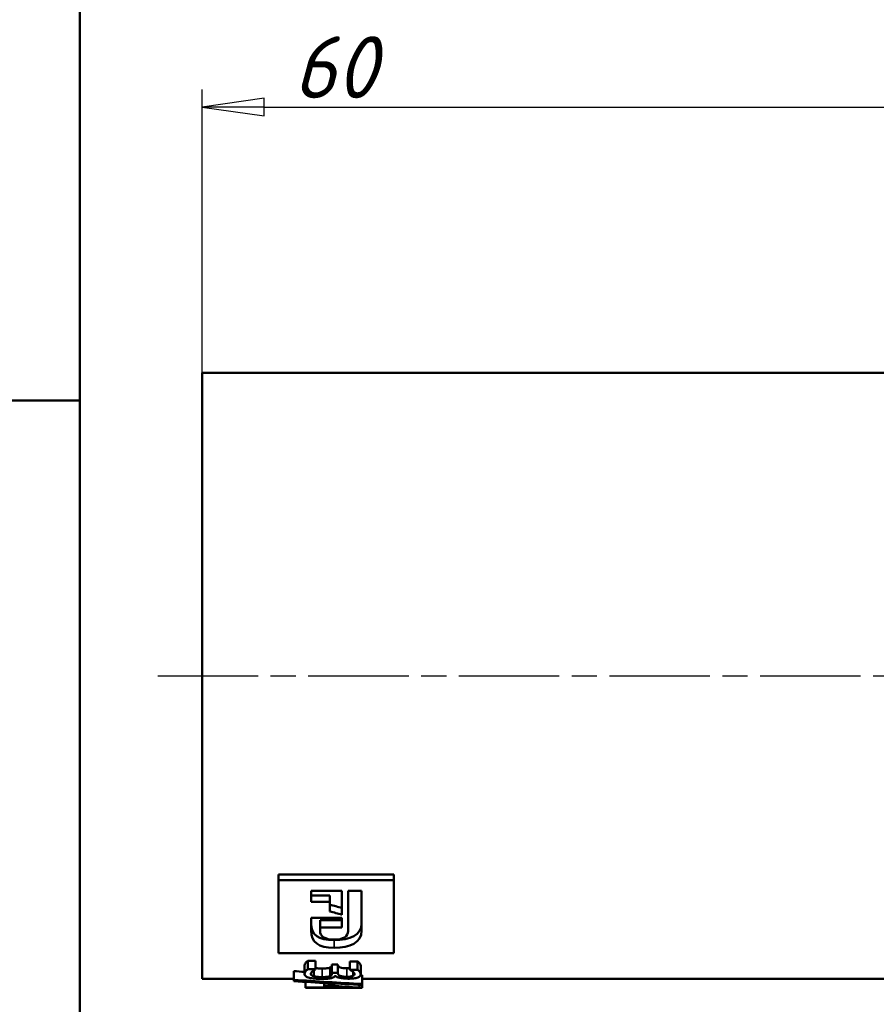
# Model space of a CAD drawing. Header units: millimetres. Extents: x -134 to 755, y -69 to 356.
# Tile 4 of 20: x 17 to 65, y 116 to 171. Entities that reach past the tile are written whole.
import ezdxf
from ezdxf.enums import TextEntityAlignment as Align

# ---------------------------------------------------------------- set-up
doc = ezdxf.new("R2010")
doc.units = ezdxf.units.MM
doc.linetypes.add('CHAIN', pattern=[0.7087, 0.4724, -0.0591, 0.1181, -0.0591])
for name, color, linetype, lineweight in [('Видимые тонкие (ГОСТ)', 7, 'Continuous', 35), ('Видимый контур (ГОСТ)', 7, 'Continuous', 50), ('Кромка (ГОСТ)', 7, 'Continuous', 50), ('Обозначение (ГОСТ)', 7, 'Continuous', 25), ('Осевая линия (ГОСТ)', 7, 'Continuous', 25), ('Размер (ГОСТ)', 7, 'Continuous', 25), ('Эскизная геометрия (ГОСТ)', 7, 'Continuous', 50)]:
    doc.layers.add(name, color=color, linetype=linetype, lineweight=lineweight)
doc.styles.get("Standard").update_dxf_attribs({"font": 'GOST Common Italic.ttf'})
doc.styles.add('Обычный текст (ГОСТ)', font='GOST Common Italic.ttf')
doc.dimstyles.new('Обычный (ГОСТ)', dxfattribs={"dimtxt": 3.5, "dimasz": 3.5, "dimexe": 1, "dimexo": 0, "dimgap": 0.5, "dimtad": 1, "dimrnd": 1e-08, "dimtxsty": 'Обычный текст (ГОСТ)', "dimblk": 'Filled-1', "dimcen": 0.09, "dimdle": 15, "dimclrd": 256, "dimclre": 256, "dimclrt": 256, "dimazin": 2, "dimtfac": 0.714286, "dimtdec": 3, "dimtmove": 0, "dimatfit": 3, "dimfxl": 1, "dimtolj": 1, "dimlwd": 25, "dimlwe": 25, "dimarcsym": 0})

# ---------------------------------------------------------------- blocks, each defined once
blk = doc.blocks.new('ГОСТ - Доп. графы 1')
at = {"layer": 'Эскизная геометрия (ГОСТ)'}
blk.add_line((-12, 145), (0, 145), dxfattribs=at)
at = {"layer": 'Обозначение (ГОСТ)', "lineweight": 30, "width": 0.8, "flags": 17}
for tag, p in [('Подп._и_дата_2', (-3.532, 127.511)), ('Инв._номер_дубликата', (-3.406, 97.466)), ('Взамен_инв._номера', (-3.46, 72.529)), ('Подп._и_дата_1', (-3.422, 42.352)), ('ИНВЕНТАРНЫЙ_НОМЕР', (-3.329, 12.683))]:
    blk.add_attdef(tag, text='', height=3.17, rotation=90, dxfattribs=at).set_placement(p, align=Align.MIDDLE_CENTER)
blk = doc.blocks.new('Рамки ГОСТ_ граница 297x210')
at = {"layer": 'Кромка (ГОСТ)'}
blk.add_line((20, 292), (20, 5), dxfattribs=at)
blk = doc.blocks.new('Filled-1')
at = {"color": 0}
for p, q in [((0, 0), (-1, 0.143)), ((-1, 0.143), (-1, -0.143)), ((-1, 0), (0, 0)), ((-1, -0.143), (0, 0))]:
    blk.add_line(p, q, dxfattribs=at)
at = {"color": 0, "flags": 128}
blk.add_lwpolyline([(-1, -0.143), (0, 0), (-1, 0.143), (-1, -0.143)], dxfattribs=at)
at = {"color": 0}
blk.add_solid([(-1, -0.143), (0, 0), (-1, 0.143), (-1, -0.143)], dxfattribs=at)
blk = doc.blocks.new('*D10')
at = {"layer": 'Defpoints', "color": 0, "linetype": 'Continuous', "transparency": 16777216}
for p in [(86.899, 166.558), (26.899, 151.558), (86.899, 151.558)]:
    blk.add_point(p, dxfattribs=at)
at = {"layer": 'Размер (ГОСТ)', "linetype": 'Continuous', "lineweight": 25, "transparency": 16777216}
for p, q in [((26.899, 151.558), (26.899, 167.558)), ((86.899, 151.558), (86.899, 167.558)), ((30.399, 166.558), (83.399, 166.558))]:
    blk.add_line(p, q, dxfattribs=at)
at = {"layer": 'Размер (ГОСТ)', "linetype": 'Continuous', "lineweight": 25, "transparency": 16777216, "xscale": 3.5, "yscale": 3.5, "zscale": 3.5, "rotation": 180}
blk.add_blockref('Filled-1', (26.899, 166.558), dxfattribs=at)
at = {"layer": 'Размер (ГОСТ)', "linetype": 'Continuous', "lineweight": 25, "transparency": 16777216, "xscale": 3.5, "yscale": 3.5, "zscale": 3.5}
blk.add_blockref('Filled-1', (86.899, 166.558), dxfattribs=at)
at = {"layer": 'Размер (ГОСТ)', "linetype": 'Continuous', "lineweight": 25, "transparency": 16777216, "insert": (32.031, 170.558), "char_height": 3.5, "attachment_point": 1, "style": 'Обычный текст (ГОСТ)'}
blk.add_mtext('\\A1;60', dxfattribs=at)

msp = doc.modelspace()

# ---------------------------------------------------------------- linework, layer by layer
at = {"layer": 'Видимые тонкие (ГОСТ)'}
for p, q in [((34.3595, 119.5534), (34.3595, 119.1176)), ((33.6785, 117.9482), (33.6785, 117.4655)), ((34.1207, 117.9968), (34.1207, 117.5155)), ((35.079, 117.9638), (35.079, 117.4815)), ((35.41, 117.7695), (35.41, 117.5259))]:
    msp.add_line(p, q, dxfattribs=at)
at = {"layer": 'Видимый контур (ГОСТ)'}
for p, q in [((26.8987, 117.3577), (26.8987, 151.5577)), ((26.8987, 151.5577), (86.8987, 151.5577)), ((31.2245, 123.256), (37.7245, 123.256)), ((31.2245, 123.256), (31.2245, 122.9285)), ((31.2245, 122.9285), (37.7245, 122.9285)), ((31.2245, 122.9285), (31.2245, 118.8175)), ((37.7245, 123.256), (37.7245, 122.9285)), ((37.7245, 118.8175), (37.7245, 122.9285)), ((33.063, 122.3303), (34.7957, 122.3303)), ((33.063, 122.3303), (33.063, 121.7096)), ((34.7957, 120.9832), (34.7957, 122.3303)), ((35.1484, 122.3303), (35.1484, 120.0634)), ((35.1484, 122.3303), (35.9022, 122.3303)), ((35.9022, 120.071), (35.9022, 122.3303)), ((33.063, 122.0717), (34.1212, 122.0717)), ((34.1212, 121.7096), (33.063, 121.7096)), ((34.1212, 122.0717), (34.1212, 121.7096)), ((34.1212, 121.7096), (34.1212, 121.1746)), ((33.063, 120.8091), (34.7957, 120.8091)), ((33.063, 120.8091), (33.063, 120.0817)), ((33.561, 120.6751), (33.561, 120.2721)), ((33.561, 120.6751), (34.7957, 120.6751)), ((34.7957, 120.2721), (34.7957, 120.8091)), ((33.561, 120.0634), (33.561, 120.2721)), ((34.7957, 120.2721), (33.561, 120.2721)), ((37.7245, 118.8175), (31.2245, 118.8175)), ((32.8684, 118.3806), (33.3006, 118.3806)), ((32.8684, 118.3806), (32.8684, 117.9106)), ((33.3006, 118.3806), (33.3006, 117.9106)), ((35.2371, 118.3522), (35.6694, 118.3522)), ((35.2371, 118.3522), (35.2371, 117.8813)), ((35.6694, 118.3522), (35.6694, 117.8813)), ((32.0829, 117.8015), (32.0829, 117.3145)), ((32.6807, 118.1162), (32.6807, 117.6384)), ((32.8684, 117.9106), (33.3006, 117.9106)), ((33.2043, 117.8454), (33.2043, 117.5114)), ((33.3006, 117.9002), (33.3006, 117.9106)), ((34.2294, 118.1793), (34.5677, 118.1793)), ((34.2294, 118.1793), (34.2294, 117.7033)), ((34.5677, 118.1793), (34.5677, 117.7033)), ((35.2371, 117.8813), (35.6694, 117.8813)), ((35.2371, 117.8813), (35.2371, 117.8728)), ((35.8571, 118.1025), (35.8571, 117.6242)), ((26.8987, 117.3577), (32.0829, 117.3577)), ((32.0829, 117.3145), (32.0829, 117.2374)), ((34.2294, 117.7033), (34.5677, 117.7033)), ((34.2294, 117.7033), (34.2294, 117.6497)), ((34.4393, 117.5224), (34.4097, 117.5224)), ((34.5677, 117.661), (34.5677, 117.7033)), ((35.9287, 117.573), (35.9287, 117.0793)), ((35.9287, 117.3577), (86.8987, 117.3577)), ((32.7449, 117.195), (32.7449, 116.8781)), ((32.7449, 116.8781), (33.7922, 116.8781)), ((32.7449, 116.8781), (32.7449, 116.8633)), ((33.7922, 116.8633), (32.7449, 116.8633)), ((33.7922, 117.133), (33.7922, 116.9993)), ((33.7922, 116.9993), (34.2219, 116.9993)), ((33.7922, 116.9993), (33.7922, 116.8781)), ((33.7922, 116.8633), (33.7922, 116.8578)), ((34.1207, 116.8578), (33.7922, 116.8578)), ((34.1207, 116.9605), (34.1207, 116.8781)), ((35.3112, 116.8781), (34.1207, 116.8781)), ((34.1207, 116.8578), (34.1207, 116.8633)), ((35.7929, 116.8633), (34.1207, 116.8633)), ((34.2219, 117.1093), (34.2219, 116.9993)), ((34.7431, 116.8633), (34.7431, 116.8615)), ((35.7929, 117.0319), (35.7929, 116.8773)), ((35.7929, 116.8633), (35.7929, 116.8773)), ((35.9287, 117.0258), (35.9287, 117.0793)), ((35.9287, 117.0258), (35.9287, 116.8598))]:
    msp.add_line(p, q, dxfattribs=at)
for points in [[(34.1212, 121.5519), (34.346, 121.4894), (34.5709, 121.4274), (34.7957, 121.366)], [(34.7957, 120.9832), (34.5709, 121.0464), (34.346, 121.1102), (34.1212, 121.1746)], [(33.063, 120.4901), (33.063, 119.8512), (33.4638, 119.5534), (34.3595, 119.5534)], [(34.3595, 119.1176), (33.4638, 119.1176), (33.063, 119.4241), (33.063, 120.0817)], [(33.561, 120.0634), (33.561, 119.7614), (33.8457, 119.5788), (34.3546, 119.5788)], [(34.3546, 119.5788), (34.8516, 119.5788), (35.1484, 119.7614), (35.1484, 120.0634)], [(34.3595, 119.5534), (35.2638, 119.5534), (35.9022, 119.8468), (35.9022, 120.4798)], [(35.9022, 120.071), (35.9022, 119.4196), (35.2638, 119.1176), (34.3595, 119.1176)], [(32.0829, 117.8015), (32.2822, 117.7876), (32.4814, 117.774), (32.6807, 117.7607)], [(35.079, 117.9638), (35.1382, 117.9638), (35.1909, 117.9661), (35.2371, 117.9707)], [(32.0829, 117.3145), (33.3648, 117.2222), (34.6468, 117.1438), (35.9287, 117.0793)], [(35.9287, 117.0258), (34.6468, 117.0823), (33.3648, 117.1529), (32.0829, 117.2374)], [(35.8501, 117.5768), (35.8763, 117.5756), (35.9025, 117.5743), (35.9287, 117.573)], [(34.1207, 116.9605), (34.5175, 116.9226), (34.9144, 116.8951), (35.3112, 116.8781)], [(34.2219, 116.9993), (34.7456, 116.9401), (35.2692, 116.8993), (35.7929, 116.8773)], [(34.7431, 116.8615), (35.1383, 116.8609), (35.5335, 116.8603), (35.9287, 116.8598)]]:
    msp.add_open_spline(points, degree=3, dxfattribs=at)
for points, knots in [([(32.6807, 118.1162), (32.6807, 118.1613), (32.6992, 118.2079), (32.7362, 118.2558), (32.7733, 118.3038), (32.8173, 118.3459), (32.8684, 118.3806)], [0, 0, 0, 0, 1, 1, 1, 2, 2, 2, 2]), ([(35.6694, 118.3522), (35.7171, 118.3223), (35.7603, 118.2824), (35.799, 118.2342), (35.8377, 118.1861), (35.8571, 118.1423), (35.8571, 118.1025)], [0, 0, 0, 0, 1, 1, 1, 2, 2, 2, 2]), ([(32.6807, 117.6384), (32.6807, 117.6848), (32.6992, 117.7328), (32.7362, 117.7821), (32.7733, 117.8314), (32.8173, 117.8748), (32.8684, 117.9106)], [0, 0, 0, 0, 1, 1, 1, 2, 2, 2, 2]), ([(33.3006, 117.9002), (33.2381, 117.8703), (33.1779, 117.8306), (33.1203, 117.7829), (33.0627, 117.7352), (33.0339, 117.6895), (33.0339, 117.6459)], [0, 0, 0, 0, 1, 1, 1, 2, 2, 2, 2]), ([(33.3006, 117.9734), (33.3338, 117.9679), (33.3684, 117.9633), (33.4044, 117.9596), (33.4768, 117.952), (33.5682, 117.9482), (33.6785, 117.9482)], [0.5030856, 0.5030856, 0.5030856, 0.5030856, 1, 1, 1, 2, 2, 2, 2]), ([(33.6785, 117.9482), (33.7889, 117.9482), (33.8798, 117.9524), (33.9515, 117.9609), (34.0231, 117.9693), (34.0795, 117.9812), (34.1207, 117.9968)], [0, 0, 0, 0, 1, 1, 1, 2, 2, 2, 2]), ([(34.1207, 117.9968), (34.1618, 118.0124), (34.1902, 118.0311), (34.2059, 118.0532), (34.2215, 118.0752), (34.2294, 118.0998), (34.2294, 118.1272)], [0, 0, 0, 0, 1, 1, 1, 2, 2, 2, 2]), ([(34.5677, 118.1382), (34.5677, 118.0836), (34.6114, 118.0418), (34.6987, 118.0103), (34.7859, 117.9787), (34.9127, 117.9638), (35.079, 117.9638)], [0, 0, 0, 0, 1, 1, 1, 2, 2, 2, 2]), ([(35.4075, 117.7716), (35.3796, 117.7931), (35.3507, 117.8122), (35.3211, 117.8286), (35.2915, 117.845), (35.2635, 117.8597), (35.2371, 117.8728)], [0, 0, 0, 0, 1, 1, 1, 2, 2, 2, 2]), ([(35.6694, 117.8813), (35.7171, 117.8505), (35.7603, 117.8094), (35.799, 117.7599), (35.8377, 117.7103), (35.8571, 117.6653), (35.8571, 117.6242)], [0, 0, 0, 0, 1, 1, 1, 2, 2, 2, 2]), ([(32.9622, 117.4271), (32.87, 117.4501), (32.8, 117.4787), (32.7523, 117.5138), (32.7045, 117.5488), (32.6807, 117.59), (32.6807, 117.6384)], [0, 0, 0, 0, 1, 1, 1, 2, 2, 2, 2]), ([(33.6489, 117.3593), (33.5122, 117.3593), (33.3858, 117.3649), (33.2697, 117.3766), (33.1537, 117.3882), (33.0512, 117.4048), (32.9622, 117.4271)], [0, 0, 0, 0, 1, 1, 1, 2, 2, 2, 2]), ([(33.0339, 117.6459), (33.0339, 117.6203), (33.047, 117.5954), (33.0734, 117.571), (33.0997, 117.5466), (33.1434, 117.5269), (33.2043, 117.5114)], [0, 0, 0, 0, 1, 1, 1, 2, 2, 2, 2]), ([(33.2043, 117.5114), (33.2652, 117.4963), (33.3319, 117.485), (33.4044, 117.4772), (33.4768, 117.4694), (33.5682, 117.4655), (33.6785, 117.4655)], [0, 0, 0, 0, 1, 1, 1, 2, 2, 2, 2]), ([(34.2121, 117.4124), (34.1544, 117.3964), (34.0795, 117.3836), (33.9873, 117.3738), (33.8951, 117.364), (33.7823, 117.3593), (33.6489, 117.3593)], [0, 0, 0, 0, 1, 1, 1, 2, 2, 2, 2]), ([(33.6785, 117.4655), (33.7889, 117.4655), (33.8798, 117.4698), (33.9515, 117.4785), (34.0231, 117.4872), (34.0795, 117.4994), (34.1207, 117.5155)], [0, 0, 0, 0, 1, 1, 1, 2, 2, 2, 2]), ([(34.1207, 117.5155), (34.1618, 117.5316), (34.1902, 117.5508), (34.2059, 117.5735), (34.2215, 117.5962), (34.2294, 117.6215), (34.2294, 117.6497)], [0, 0, 0, 0, 1, 1, 1, 2, 2, 2, 2]), ([(34.4097, 117.5224), (34.3965, 117.5044), (34.3751, 117.4855), (34.3454, 117.4658), (34.3158, 117.4462), (34.2713, 117.4284), (34.2121, 117.4124)], [0, 0, 0, 0, 1, 1, 1, 2, 2, 2, 2]), ([(35.121, 117.3738), (34.9531, 117.3738), (34.8057, 117.3872), (34.6789, 117.4156), (34.5521, 117.4439), (34.4722, 117.479), (34.4393, 117.5224)], [0, 0, 0, 0, 1, 1, 1, 2, 2, 2, 2]), ([(34.5677, 117.661), (34.5677, 117.6048), (34.6114, 117.5618), (34.6987, 117.5293), (34.7859, 117.4969), (34.9127, 117.4815), (35.079, 117.4815)], [0, 0, 0, 0, 1, 1, 1, 2, 2, 2, 2]), ([(35.079, 117.4815), (35.1564, 117.4815), (35.2227, 117.4855), (35.2779, 117.4936), (35.333, 117.5018), (35.3771, 117.5125), (35.41, 117.5259)], [0, 0, 0, 0, 1, 1, 1, 2, 2, 2, 2]), ([(35.6842, 117.4432), (35.62, 117.4198), (35.5413, 117.4027), (35.4483, 117.3911), (35.3553, 117.3795), (35.2462, 117.3738), (35.121, 117.3738)], [0, 0, 0, 0, 1, 1, 1, 2, 2, 2, 2]), ([(35.5039, 117.6339), (35.5039, 117.6563), (35.4948, 117.6791), (35.4767, 117.7021), (35.4586, 117.7252), (35.4355, 117.7484), (35.4075, 117.7716)], [0, 0, 0, 0, 1, 1, 1, 2, 2, 2, 2]), ([(35.41, 117.5259), (35.4446, 117.5402), (35.4689, 117.5564), (35.4829, 117.5746), (35.4969, 117.5928), (35.5039, 117.6125), (35.5039, 117.6339)], [0, 0, 0, 0, 1, 1, 1, 2, 2, 2, 2]), ([(35.8571, 117.6242), (35.8571, 117.5827), (35.8431, 117.5481), (35.8151, 117.5193), (35.7871, 117.4905), (35.7435, 117.4653), (35.6842, 117.4432)], [0, 0, 0, 0, 1, 1, 1, 2, 2, 2, 2])]:
    msp.add_open_spline(points, degree=3, knots=knots, dxfattribs=at)
at = {"layer": 'Осевая линия (ГОСТ)', "linetype": 'CHAIN', "ltscale": 11.993792}
msp.add_line((24.3987, 134.4577), (89.3987, 134.4577), dxfattribs=at)

# ---------------------------------------------------------------- block references
for name, p in [('Рамки ГОСТ_ граница 297x210', (0, 0)), ('ГОСТ - Доп. графы 1', (20, 5))]:
    msp.add_blockref(name, p)

# ---------------------------------------------------------------- dimensions: what is measured, and where the dimension line sits
at = {"layer": 'Размер (ГОСТ)', "linetype": 'Continuous', "lineweight": 25}
dim = msp.add_linear_dim(base=(86.8987, 166.5577), p1=(26.8987, 151.5577), p2=(86.8987, 151.5577), angle=180, dimstyle='Обычный (ГОСТ)', override={"dimgap": 0.5, "dimdec": 2, "dimtol": 0, "dimlim": 0, "dimtp": 0, "dimtm": 0, "dimtdec": 3, "dimtofl": 0, "dimatfit": 1}, dxfattribs=at)
dim.commit()
dim.dimension.update_dxf_attribs({"geometry": '*D10', "text_midpoint": (34.3987, 166.5577), "dimtype": 160})

doc.saveas('drawing.dxf')
